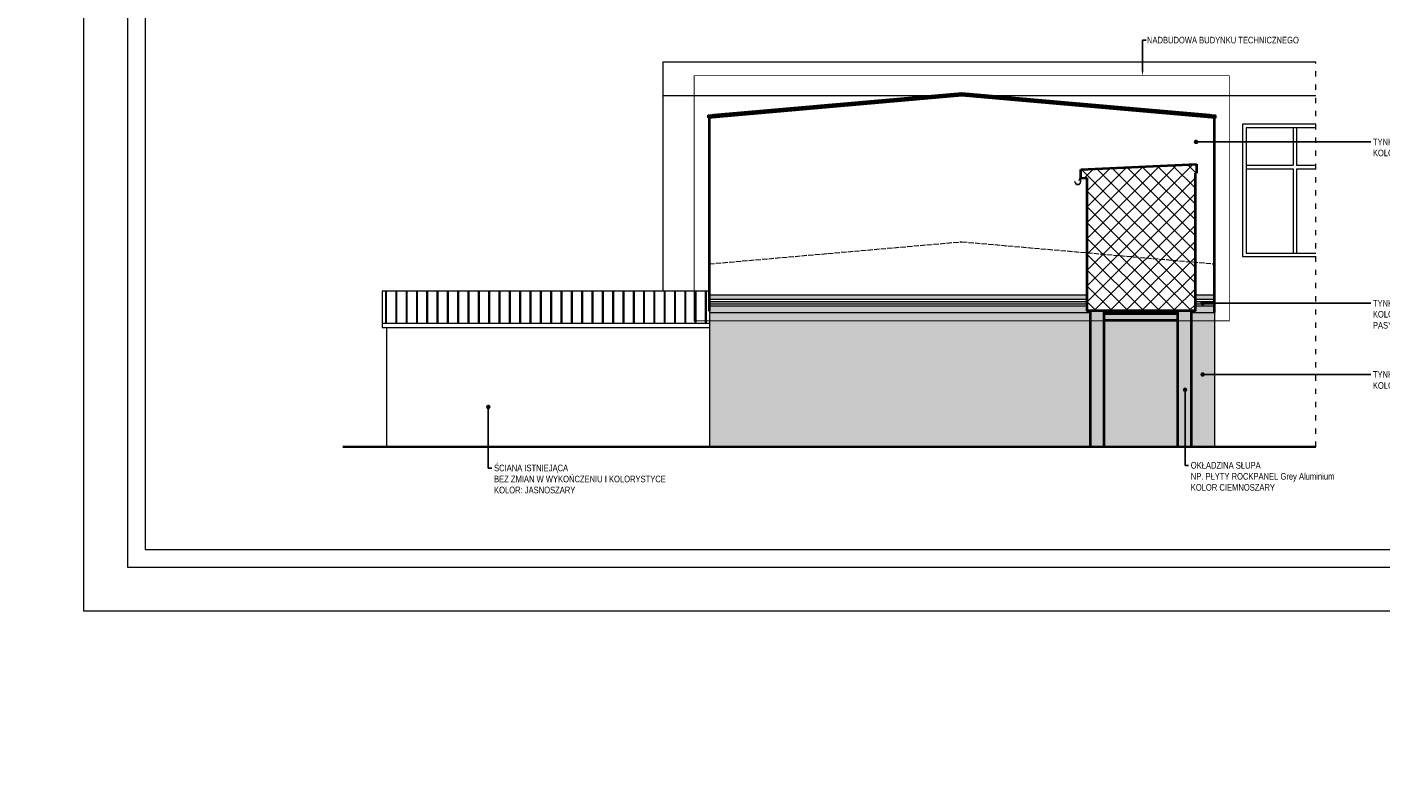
# Model space of a CAD drawing. Header units: millimetres. Extents: x 17147 to 52214, y -18116 to -4632.
# Tile 164 of 186: x 38727 to 41797, y -8877 to -7160. Entities that reach past the tile are written whole.
import ezdxf
from ezdxf import colors
from ezdxf.entities.mleader import LeaderData, LeaderLine
from ezdxf.math import Vec2, Vec3

# ---------------------------------------------------------------- set-up
doc = ezdxf.new("R2010")
doc.units = ezdxf.units.MM
for name, pattern in [('3', [1, 0.5, -0.5]), ('ACAD_ISO02W100', [15, 12, -3]), ('ACAD_ISO03W100', [30, 12, -18])]:
    doc.linetypes.add(name, pattern=pattern)
for name, color, linetype, lineweight in [('A-opis', 130, 'Continuous', 9), ('A_SCINAN_PROJ_DZIALOWA', 5, 'Continuous', 30), ('elewacja C', 253, 'Continuous', 0), ('ELEWACJA_ISTNIEJACA', 253, 'Continuous', 13), ('elewacja_kolor', 253, 'Continuous', 0), ('ELEWACJA_PROJ_CIENKA', 140, 'Continuous', 18), ('ELEWACJA_PROJ_GRUBA', 4, 'Continuous', 40)]:
    doc.layers.add(name, color=color, linetype=linetype, lineweight=lineweight)
doc.layers.add('A_SCIANA DO WYBURZENIA', color=7, linetype='ACAD_ISO02W100', lineweight=18, true_color=0xf7833b)
doc.layers.add('r-ramka', color=7, linetype='Continuous', lineweight=0, true_color=0x727169)
doc.styles.get("Standard").update_dxf_attribs({"font": 'ARIALN.TTF'})

# ---------------------------------------------------------------- blocks, each defined once
blk = doc.blocks.new('LOGO')
at = {"layer": 'elewacja C', "color": 7, "insert": (9846.9, 18042.5), "char_height": 20, "attachment_point": 1}
blk.add_mtext_dynamic_manual_height_columns('\\pi539.21;{\\fCalibri|b0|i0|c0|p34;\\H4x;CREO PROJEKT\\H1.25x;\\P\\pi434.09;\\H0.22x;Usługi Projektowe i Nadzory Budowlane    mgr inż. Anna Bonikowska\\P\\pi409.92;ul. Brzozowa 16, 11-700 Mrągowo    NIP 742 211 62 72    tel. 69764044\\fArial|b0|i0|c238|p34;4}', width=1826.244, gutter_width=12.5, heights=[0], dxfattribs=at)
blk = doc.blocks.new('_Dot')
at = {"color": 0, "linetype": 'ByBlock', "lineweight": -2}
blk.add_line((-0.5, 0), (-1, 0), dxfattribs=at)
at = {"color": 0, "linetype": 'ByBlock', "const_width": 0.5}
blk.add_lwpolyline([(-0.25, 0, 1), (0.25, 0, 1)], format="xyb", close=True, dxfattribs=at)

msp = doc.modelspace()

# ---------------------------------------------------------------- hatches: boundary and pattern name
at = {"layer": 'A_SCINAN_PROJ_DZIALOWA', "lineweight": 9}
h = msp.add_hatch(dxfattribs=at)
h.set_pattern_fill('ANSI37', color=256, scale=8)
h.set_pattern_definition([(45, (180.963, 83.08), (-17.960512, 17.960512), []), (135, (180.963, 83.08), (-17.960512, -17.960512), [])])
h.paths.add_polyline_path([(41130.4, -7502.8), (41116.2, -7503.5), (41116.2, -7483.2), (41378.9, -7471.2), (41378.9, -7491.5), (41376.3, -7491.7), (41376.3, -7803.6), (41130.3, -7803.6), (41130.3, -7784.7)])
at = {"layer": 'ELEWACJA_ISTNIEJACA'}
h = msp.add_hatch(dxfattribs=at)
h.set_pattern_fill('JIS_LC_8A', color=256, scale=3, angle=45)
h.set_pattern_definition([(90, (1141.043, -1305.238), (-23.4, 4e-15), []), (90, (1143.165, -1303.116), (-23.4, 4e-15), [])])
h.paths.add_polyline_path([(40274.3, -7759.1), (39532.1, -7759.1), (39532.1, -7832.2), (40274.3, -7832.2)])
at = {"layer": 'ELEWACJA_ISTNIEJACA', "lineweight": 9, "true_color": 0x999999, "transparency": 33554534}
h = msp.add_hatch(color=253, dxfattribs=at)
h.dxf.hatch_style = 1
h.paths.add_polyline_path([(41138.8, -7807.8), (40274.3, -7807.8), (40274.3, -8112.7), (41138.8, -8112.7)])
h = msp.add_hatch(color=253, dxfattribs=at)
h.dxf.hatch_style = 1
h.paths.add_polyline_path([(41336.8, -7807.8), (41169.8, -7807.8), (41169.8, -7811.2), (41336.8, -7811.2)])
h = msp.add_hatch(color=253, dxfattribs=at)
h.dxf.hatch_style = 1
h.paths.add_polyline_path([(41336.8, -7826.2), (41169.8, -7826.2), (41169.8, -8112.7), (41336.8, -8112.7)])
h = msp.add_hatch(color=253, dxfattribs=at)
h.dxf.hatch_style = 1
h.paths.add_polyline_path([(41419.3, -7807.8), (41367.8, -7807.8), (41367.8, -8112.7), (41419.3, -8112.7)])
at = {"layer": 'elewacja_kolor', "lineweight": 9, "transparency": 33554572}
h = msp.add_hatch(color=144, dxfattribs=at)
h.dxf.hatch_style = 1
h.paths.add_polyline_path([(41376.3, -7767.8), (41376.3, -7777.8), (41419.3, -7777.8), (41419.3, -7767.8)])
h.paths.add_polyline_path([(41130.3, -7777.8), (41130.3, -7767.8), (40274.3, -7767.8), (40274.3, -7777.8)])
h = msp.add_hatch(color=144, dxfattribs=at)
h.dxf.hatch_style = 1
h.paths.add_polyline_path([(41130.3, -7787.8), (41130.3, -7782.8), (40274.3, -7782.8), (40274.3, -7787.8)])
h.paths.add_polyline_path([(41376.3, -7782.8), (41376.3, -7787.8), (41419.3, -7787.8), (41419.3, -7782.8)])
h = msp.add_hatch(color=144, dxfattribs=at)
h.dxf.hatch_style = 1
h.paths.add_polyline_path([(41130.3, -7807.8), (41130.3, -7792.8), (40274.3, -7792.8), (40274.3, -7807.8)])
h.paths.add_polyline_path([(41376.3, -7792.8), (41376.3, -7807.8), (41419.3, -7807.8), (41419.3, -7792.8)])
at = {"layer": 'elewacja_kolor', "true_color": 0x575757, "transparency": 33554585}
h = msp.add_hatch(color=251, dxfattribs=at)
h.dxf.hatch_style = 1
h.paths.add_polyline_path([(41169.8, -7803.6), (41138.8, -7803.6), (41138.8, -8112.7), (41169.8, -8112.7)])
at = {"layer": 'elewacja_kolor', "lineweight": 9, "transparency": 33554572}
h = msp.add_hatch(color=144, dxfattribs=at)
h.dxf.hatch_style = 1
h.paths.add_polyline_path([(41336.8, -7803.6), (41169.8, -7803.6), (41169.8, -7807.8), (41336.8, -7807.8)])
at = {"layer": 'elewacja_kolor', "true_color": 0x575757, "transparency": 33554585}
h = msp.add_hatch(color=251, dxfattribs=at)
h.dxf.hatch_style = 1
h.paths.add_polyline_path([(41336.8, -7811.2), (41169.8, -7811.2), (41169.8, -7826.2), (41336.8, -7826.2)])
h = msp.add_hatch(color=251, dxfattribs=at)
h.dxf.hatch_style = 1
h.paths.add_polyline_path([(41367.8, -7803.6), (41336.8, -7803.6), (41336.8, -8112.7), (41367.8, -8112.7)])

# ---------------------------------------------------------------- linework, layer by layer
at = {"layer": 'A-opis', "linetype": '3', "ltscale": 30, "const_width": 2}
msp.add_lwpolyline([(40239.7, -7270.7), (41453.3, -7270.7), (41453.3, -7826.8), (40239.7, -7826.8)], close=True, dxfattribs=at)
at = {"layer": 'A_SCIANA DO WYBURZENIA'}
msp.add_lwpolyline([(40274.3, -7697.5), (40846.8, -7647.4), (41419.3, -7697.5)], dxfattribs=at)
at = {"layer": 'ELEWACJA_ISTNIEJACA'}
for points in [[(41649.4, -7239.7), (40272.1, -7239.7), (40169.1, -7239.7), (40169.1, -7759.1)], [(41649.4, -7316.1), (40169.1, -7316.1)], [(40274.3, -7759.1), (39532.1, -7759.1), (39532.1, -7842.2), (40274.3, -7842.2)], [(40274.3, -7804.8), (40274.3, -8112.7)], [(41419.3, -7807.8), (41419.3, -8112.7)], [(39532.1, -7832.2), (40274.3, -7832.2)], [(39542.1, -7842.2), (39542.1, -8112.7)]]:
    msp.add_lwpolyline(points, dxfattribs=at)
at = {"layer": 'ELEWACJA_ISTNIEJACA', "linetype": 'ACAD_ISO03W100'}
msp.add_lwpolyline([(41649.4, -8112.7), (41649.4, -7239.7)], dxfattribs=at)
at = {"layer": 'ELEWACJA_ISTNIEJACA', "lineweight": 9}
for points in [[(40274.3, -7767.8), (41130.3, -7767.8)], [(40274.3, -7777.8), (41130.3, -7777.8)], [(40274.3, -7782.8), (41130.3, -7782.8)], [(40274.3, -7787.8), (41130.3, -7787.8)], [(40274.3, -7792.8), (41130.3, -7792.8)], [(41376.3, -7767.8), (41419.3, -7767.8)], [(41376.3, -7777.8), (41419.3, -7777.8)], [(41376.3, -7782.8), (41419.3, -7782.8)], [(41376.3, -7787.8), (41419.3, -7787.8)], [(41376.3, -7792.8), (41419.3, -7792.8)], [(40274.3, -7807.8), (41138.8, -7807.8)], [(41169.8, -7807.8), (41336.8, -7807.8)], [(41367.8, -7807.8), (41419.3, -7807.8)]]:
    msp.add_lwpolyline(points, dxfattribs=at)
at = {"layer": 'ELEWACJA_ISTNIEJACA', "const_width": 5}
msp.add_lwpolyline([(41649.4, -8112.7), (39442.5, -8112.7)], dxfattribs=at)
at = {"layer": 'elewacja_kolor'}
for points in [[(41649.4, -7380.9), (41483.2, -7380.9), (41483.2, -7680.9), (41649.4, -7680.9)], [(41649.4, -7388.9), (41491.2, -7388.9), (41491.2, -7672.9), (41649.4, -7672.9)], [(41597.9, -7388.9), (41597.9, -7473.6)], [(41605.9, -7388.9), (41605.9, -7473.6)], [(41491.2, -7473.6), (41597.9, -7473.6)], [(41491.2, -7481.6), (41597.9, -7481.6)], [(41597.9, -7481.6), (41597.9, -7672.9)], [(41605.9, -7473.6), (41649.4, -7473.6)], [(41605.9, -7481.6), (41649.4, -7481.6)], [(41605.9, -7481.6), (41605.9, -7672.9)]]:
    msp.add_lwpolyline(points, dxfattribs=at)
at = {"layer": 'ELEWACJA_PROJ_CIENKA', "linetype": 'Continuous'}
msp.add_line((41112.6, -7508.4), (41114.2, -7504.2), dxfattribs=at)
at = {"layer": 'ELEWACJA_PROJ_CIENKA'}
for p, q in [((41112.8, -7508.4), (41112.6, -7508.4)), ((41113.3, -7507), (41112.8, -7508.4))]:
    msp.add_line(p, q, dxfattribs=at)
at = {"layer": 'ELEWACJA_PROJ_CIENKA', "linetype": 'Continuous'}
for points in [[(41103, -7511.6), (41102.7, -7511.6)], [(41114.2, -7504.2), (41126.4, -7503.2)], [(41115.9, -7510.6), (41115.5, -7511.2), (41115.4, -7511.1), (41116.2, -7510.1)]]:
    msp.add_lwpolyline(points, dxfattribs=at)
for points in [[(41102.8, -7511.5, 0.959674), (41116.4, -7510.9), (41116.4, -7504.4), (41126.4, -7503.9)], [(41103, -7511.4, 0.95968), (41116.2, -7510.9), (41116.2, -7504.2), (41126.4, -7503.7)], [(41103.3, -7510.7, 1.010178), (41116.1, -7510.3), (41115.6, -7511)]]:
    msp.add_lwpolyline(points, format="xyb", dxfattribs=at)
msp.add_spline([(41103.3, -7510.9), (41103.2, -7510.5), (41102.6, -7510.6), (41102.9, -7511.2), (41103.1, -7511), (41103.1, -7510.7)], degree=3, dxfattribs=at)
at = {"layer": 'ELEWACJA_PROJ_GRUBA'}
for p, q in [((41116.2, -7483.2), (41378.9, -7471.2)), ((41130.4, -7502.8), (41116.2, -7503.5)), ((41378.9, -7491.5), (41376.3, -7491.7)), ((41336.8, -7811.2), (41169.8, -7811.2)), ((41336.8, -7826.2), (41169.8, -7826.2))]:
    msp.add_line(p, q, dxfattribs=at)
for points in [[(40272.1, -7365.9), (40272.1, -7360.8), (40846.8, -7310.6), (41421.4, -7360.8), (41421.4, -7365.9), (40846.8, -7315.6), (40272.1, -7365.9)], [(40284.3, -7359.8), (40846.8, -7310.6), (41409.3, -7359.8)], [(40274.3, -7804.8), (40274.3, -7365.7)], [(41419.3, -7807.8), (41419.3, -7365.7)], [(41116.2, -7503.5), (41116.2, -7483.2)], [(41378.9, -7471.2), (41378.9, -7491.5)], [(41130.3, -7784.7), (41130.3, -7803.6), (41376.3, -7803.6), (41376.3, -7491.7)], [(41130.4, -7502.6), (41130.3, -7784.7)], [(41138.8, -8112.7), (41138.8, -7803.6)], [(41169.8, -8112.7), (41169.8, -7803.6)], [(41336.8, -8112.7), (41336.8, -7803.6)], [(41367.8, -8112.7), (41367.8, -7803.6)]]:
    msp.add_lwpolyline(points, dxfattribs=at)
at = {"layer": 'r-ramka'}
for points in [[(43055.1, -8485.7), (43055.1, -5515.7), (38855.1, -5515.7), (38855.1, -8485.7)], [(42955.1, -8385.7), (42955.1, -5615.7), (38955.1, -5615.7), (38955.1, -8385.7), (42955.1, -8385.7), (42955.1, -5615.7)], [(42915.1, -8345.7), (42915.1, -5655.7), (38995.1, -5655.7), (38995.1, -8345.7), (42915.1, -8345.7), (42915.1, -5655.7)], [(43055.1, -8485.7), (38855.1, -8485.7)]]:
    msp.add_lwpolyline(points, dxfattribs=at)

# ---------------------------------------------------------------- block references
at = {"layer": 'r-ramka', "color": 30, "xscale": 0.3716075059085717, "yscale": 0.3716075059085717, "zscale": 0.3716075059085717}
msp.add_blockref('LOGO', (32563.9, -15431), dxfattribs=at)

# ---------------------------------------------------------------- leaders
at = {"layer": 'A-opis'}
ml = msp.add_multileader_mtext('Standard', dxfattribs=at)
ml.set_content('NADBUDOWA BUDYNKU TECHNICZNEGO', color=256)
ml.set_leader_properties()
ml.build(insert=Vec2(0, 0))
ml.multileader.update_dxf_attribs({"arrow_head_size": 10})
ctx = ml.context
ctx.base_point, ctx.char_height, ctx.arrow_head_size, ctx.plane_origin = Vec3(41264.5, -7190), 15, 10, Vec3(41256.5, -7270.7)
notes = []
notes.append((ctx, [(0, (1, 1, 0), (41256.5, -7190), (1, 0), 8, [(0, [(41256.5, -7270.7)], 0, [])])]))
ctx.mtext.insert, ctx.mtext.flow_direction = Vec3(41266.5, -7182.4), 5
ml = msp.add_multileader_mtext('Standard', dxfattribs=at)
ml.set_content('TYNK\\PKOLOR BIAŁY RAL9003', color=256)
ml.set_leader_properties()
ml.set_arrow_properties(name='DOT')
ml.build(insert=Vec2(0, 0))
ml.multileader.update_dxf_attribs({"arrow_head_size": 10})
ctx = ml.context
ctx.base_point, ctx.char_height, ctx.arrow_head_size, ctx.landing_gap_size, ctx.plane_origin = Vec3(41773.8, -7421), 15, 10, 5, Vec3(41446, -7421)
notes.append((ctx, [(0, (1, 1, 0), (41636.4, -7421), (1, 0), 137.4, [(0, [(41377.7, -7421)], 0, [])])]))
ctx.mtext.insert, ctx.mtext.flow_direction = Vec3(41778.8, -7413.3), 5
ml = msp.add_multileader_mtext('Standard', dxfattribs=at)
ml.set_content('TYNK\\PKOLOR NIEBIESKI RAL5007\\PPASY O GR.: 10/5/15cm ', color=256)
ml.set_leader_properties()
ml.set_arrow_properties(name='DOT')
ml.build(insert=Vec2(0, 0))
ml.multileader.update_dxf_attribs({"arrow_head_size": 10})
ctx = ml.context
ctx.base_point, ctx.char_height, ctx.arrow_head_size, ctx.landing_gap_size, ctx.plane_origin = Vec3(41773.8, -7786.9), 15, 10, 5, Vec3(41446, -7786.9)
notes.append((ctx, [(0, (1, 1, 0), (41636.4, -7786.9), (1, 0), 137.4, [(0, [(41392.8, -7786.9)], 0, [])])]))
ctx.mtext.insert, ctx.mtext.flow_direction = Vec3(41778.8, -7779.3), 5
ml = msp.add_multileader_mtext('Standard', dxfattribs=at)
ml.set_content('TYNK\\PKOLOR JASNYSZARY RAL7035 ', color=256)
ml.set_leader_properties()
ml.set_arrow_properties(name='DOT')
ml.build(insert=Vec2(0, 0))
ml.multileader.update_dxf_attribs({"arrow_head_size": 10})
ctx = ml.context
ctx.base_point, ctx.char_height, ctx.arrow_head_size, ctx.landing_gap_size, ctx.plane_origin = Vec3(41773.8, -7948.5), 15, 10, 5, Vec3(41446, -7948.5)
notes.append((ctx, [(0, (1, 1, 0), (41636.4, -7948.5), (1, 0), 137.4, [(0, [(41392.8, -7948.5)], 0, [])])]))
ctx.mtext.insert, ctx.mtext.flow_direction = Vec3(41778.8, -7940.9), 5
ml = msp.add_multileader_mtext('Standard', dxfattribs=at)
ml.set_content('OKŁADZINA SŁUPA\\PNP. PŁYTY ROCKPANEL Grey Aluminium \\PKOLOR CIEMNOSZARY', color=256)
ml.set_leader_properties()
ml.set_arrow_properties(name='DOT')
ml.build(insert=Vec2(0, 0))
ml.multileader.update_dxf_attribs({"arrow_head_size": 10})
ctx = ml.context
ctx.base_point, ctx.char_height, ctx.arrow_head_size, ctx.landing_gap_size, ctx.plane_origin = Vec3(41360.8, -8154.6), 15, 10, 5, Vec3(41352.8, -7983.1)
notes.append((ctx, [(0, (1, 1, 0), (41352.8, -8154.6), (1, 0), 8, [(0, [(41352.8, -7983.1)], 0, [])])]))
ctx.mtext.insert, ctx.mtext.flow_direction = Vec3(41365.8, -8147), 5
ml = msp.add_multileader_mtext('Standard', dxfattribs=at)
ml.set_content('ŚCIANA ISTNIEJĄCA\\PBEZ ZMIAN W WYKOŃCZENIU I KOLORYSTYCE \\PKOLOR: JASNOSZARY', color=256)
ml.set_leader_properties()
ml.set_arrow_properties(name='DOT')
ml.build(insert=Vec2(0, 0))
ml.multileader.update_dxf_attribs({"arrow_head_size": 10})
ctx = ml.context
ctx.base_point, ctx.char_height, ctx.arrow_head_size, ctx.landing_gap_size, ctx.plane_origin = Vec3(39781.1, -8160.6), 15, 10, 5, Vec3(39773.1, -8022.1)
notes.append((ctx, [(0, (1, 1, 0), (39773.1, -8160.6), (1, 0), 8, [(0, [(39773.1, -8022.1)], 0, [])])]))
ctx.mtext.insert, ctx.mtext.flow_direction = Vec3(39786.1, -8153), 5
for ctx, leaders in notes:
    for number, flags, end, landing, length, lines in leaders:
        leader = LeaderData()
        leader.index, (leader.has_last_leader_line, leader.has_dogleg_vector, leader.attachment_direction) = number, flags
        leader.last_leader_point, leader.dogleg_vector, leader.dogleg_length = Vec3(end), Vec3(landing), length
        for number, points, colour, breaks in lines:
            line = LeaderLine()
            line.index, line.vertices, line.color, line.breaks = number, Vec3.list(points), colors.encode_raw_color(colour), breaks
            leader.lines.append(line)
        ctx.leaders.append(leader)

doc.saveas('drawing.dxf')
